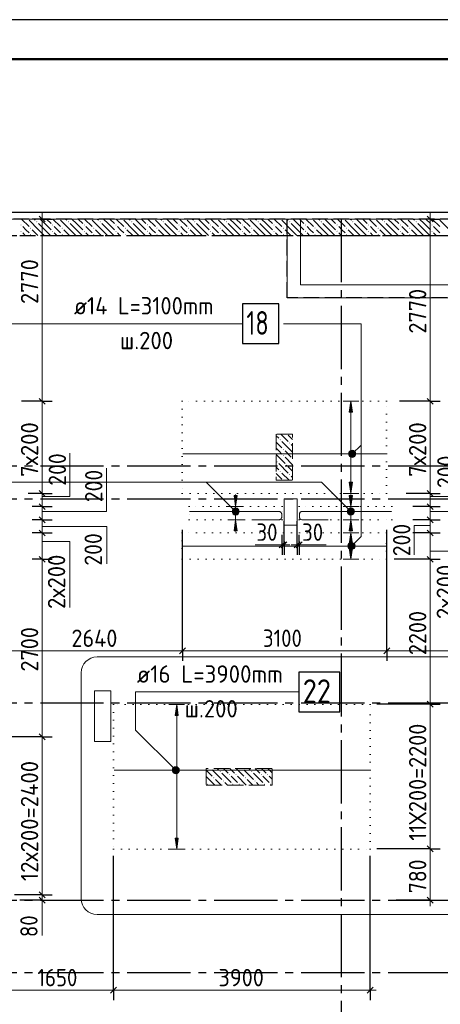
# Model space of a CAD drawing. Header units: millimetres. Extents: x 0 to 50400, y 0 to 35640.
# Tile 11 of 25: x 19631 to 26019, y 20681 to 35640. Entities that reach past the tile are written whole.
import ezdxf

# ---------------------------------------------------------------- set-up
doc = ezdxf.new("R2010")
doc.units = ezdxf.units.MM
for name, pattern in [('______2', [324, 240, -84]), ('______5', [1320, 960, -120, 120, -120]), ('______9', [120, 0, -120])]:
    doc.linetypes.add(name, pattern=pattern)
for name, color, linetype, lineweight in [('Standard', 7, 'Continuous', 25), ('ДОП Верх по Х', 7, 'Continuous', 25), ('ЖБ Перекрытие верхний уровень', 7, 'Continuous', 35), ('ЖБ Перекрытие средний уровень', 7, 'Continuous', 35), ('ЖБ Пилон', 7, 'Continuous', 35), ('ЖБ Стена верхний уровень', 7, 'Continuous', 35), ('Общий01', 7, 'Continuous', 13), ('Позиционная метка номер позиции', 7, 'Continuous', 13), ('Размерная линия_ общее', 7, 'Continuous', 13), ('Тени', 7, 'Continuous', 13)]:
    doc.layers.add(name, color=color, linetype=linetype, lineweight=lineweight)
doc.layers.add('Оси', color=7, linetype='______5', true_color=0x656565)
doc.styles.add('ISOCPEUR', font='txt')

msp = doc.modelspace()

# ---------------------------------------------------------------- hatches: boundary and pattern name
at = {"layer": 'ДОП Верх по Х', "linetype": 'Continuous', "lineweight": 13, "transparency": 33554687}
for points in [[(24685, 29676), (24661, 29844), (24637, 29676)], [(22934, 27876), (22910, 28044), (22886, 27876)], [(24685, 27876), (24661, 28044), (24637, 27876)], [(24685, 27676), (24661, 27844), (24637, 27676)], [(22039, 25069), (22015, 25237), (21991, 25069)]]:
    msp.add_hatch(color=7, dxfattribs=at).paths.add_polyline_path(points)
for points in [[(24685, 28612), (24661, 28444), (24637, 28612)], [(22934, 28412), (22910, 28244), (22886, 28412)], [(24685, 28412), (24661, 28244), (24637, 28412)], [(24685, 27612), (24661, 27444), (24637, 27612)], [(22039, 23205), (22015, 23037), (21991, 23205)]]:
    msp.add_hatch(color=7, dxfattribs=at).paths.add_polyline_path(points, flags=16)
at = {"layer": 'ЖБ Пилон', "linetype": 'Continuous', "lineweight": 18, "transparency": 33554687}
for points in [[(23580, 29257), (23588, 29265), (23595, 29257), (23588, 29250)], [(23724, 29209), (23732, 29217), (23739, 29209), (23732, 29201)], [(23628, 29113), (23636, 29121), (23643, 29113), (23636, 29105)], [(23628, 29017), (23636, 29025), (23643, 29017), (23636, 29010)], [(23532, 28921), (23540, 28929), (23547, 28921), (23540, 28913)], [(23676, 28873), (23684, 28881), (23691, 28873), (23684, 28865)], [(23772, 28969), (23775, 28973), (23775, 28966)], [(23580, 28777), (23588, 28785), (23595, 28777), (23588, 28770)], [(23724, 28729), (23732, 28737), (23739, 28729), (23732, 28721)], [(22536, 24262), (22532, 24257), (22527, 24262)], [(23016, 24262), (23012, 24257), (23007, 24262)], [(22572, 24121), (22580, 24129), (22587, 24121), (22580, 24113)], [(22668, 24217), (22676, 24225), (22683, 24217), (22676, 24210)], [(22812, 24169), (22820, 24177), (22827, 24169), (22820, 24161)], [(22908, 24169), (22916, 24177), (22923, 24169), (22916, 24161)], [(23052, 24121), (23060, 24129), (23067, 24121), (23060, 24113)], [(23148, 24217), (23156, 24225), (23163, 24217), (23156, 24210)], [(23292, 24169), (23300, 24177), (23307, 24169), (23300, 24161)], [(23388, 24169), (23396, 24177), (23403, 24169), (23396, 24161)], [(22476, 24025), (22484, 24033), (22491, 24025), (22484, 24017)], [(22716, 24073), (22724, 24081), (22731, 24073), (22724, 24065)], [(22860, 24025), (22868, 24033), (22875, 24025), (22868, 24017)], [(22956, 24025), (22964, 24033), (22971, 24025), (22964, 24017)], [(23196, 24073), (23204, 24081), (23211, 24073), (23204, 24065)], [(23340, 24025), (23348, 24033), (23355, 24025), (23348, 24017)], [(23436, 24025), (23444, 24033), (23451, 24025), (23444, 24017)]]:
    msp.add_hatch(color=7, dxfattribs=at).paths.add_polyline_path(points, flags=16)
at = {"layer": 'ЖБ Стена верхний уровень', "linetype": 'Continuous', "lineweight": 18, "transparency": 33554687}
for points in [[(19750, 32612), (19748, 32610), (19745, 32612)], [(20230, 32612), (20228, 32610), (20225, 32612)], [(20710, 32612), (20708, 32610), (20705, 32612)], [(21190, 32612), (21188, 32610), (21185, 32612)], [(21670, 32612), (21668, 32610), (21665, 32612)], [(22150, 32612), (22148, 32610), (22145, 32612)], [(22630, 32612), (22628, 32610), (22625, 32612)], [(23110, 32612), (23108, 32610), (23105, 32612)], [(23590, 32612), (23588, 32610), (23585, 32612)], [(24070, 32612), (24068, 32610), (24065, 32612)], [(24550, 32612), (24548, 32610), (24545, 32612)], [(25030, 32612), (25028, 32610), (25025, 32612)], [(25510, 32612), (25508, 32610), (25505, 32612)], [(25990, 32612), (25988, 32610), (25985, 32612)], [(19644, 32521), (19652, 32529), (19659, 32521), (19652, 32513)], [(19788, 32473), (19796, 32481), (19803, 32473), (19796, 32466)], [(19884, 32569), (19892, 32577), (19899, 32569), (19892, 32561)], [(20124, 32521), (20132, 32529), (20139, 32521), (20132, 32513)], [(20268, 32473), (20276, 32481), (20283, 32473), (20276, 32466)], [(20364, 32569), (20372, 32577), (20379, 32569), (20372, 32561)], [(20604, 32521), (20612, 32529), (20619, 32521), (20612, 32513)], [(20748, 32473), (20756, 32481), (20763, 32473), (20756, 32466)], [(20844, 32569), (20852, 32577), (20859, 32569), (20852, 32561)], [(21084, 32521), (21092, 32529), (21099, 32521), (21092, 32513)], [(21228, 32473), (21236, 32481), (21243, 32473), (21236, 32466)], [(21324, 32569), (21332, 32577), (21339, 32569), (21332, 32561)], [(21564, 32521), (21572, 32529), (21579, 32521), (21572, 32513)], [(21708, 32473), (21716, 32481), (21723, 32473), (21716, 32466)], [(21804, 32569), (21812, 32577), (21819, 32569), (21812, 32561)], [(22044, 32521), (22052, 32529), (22059, 32521), (22052, 32513)], [(22188, 32473), (22196, 32481), (22203, 32473), (22196, 32466)], [(22284, 32569), (22292, 32577), (22299, 32569), (22292, 32561)], [(22524, 32521), (22532, 32529), (22539, 32521), (22532, 32513)], [(22668, 32473), (22676, 32481), (22683, 32473), (22676, 32466)], [(22764, 32569), (22772, 32577), (22779, 32569), (22772, 32561)], [(23004, 32521), (23012, 32529), (23019, 32521), (23012, 32513)], [(23148, 32473), (23156, 32481), (23163, 32473), (23156, 32466)], [(23244, 32569), (23252, 32577), (23259, 32569), (23252, 32561)], [(23484, 32521), (23492, 32529), (23499, 32521), (23492, 32513)], [(23628, 32473), (23636, 32481), (23643, 32473), (23636, 32466)], [(23724, 32569), (23732, 32577), (23739, 32569), (23732, 32561)], [(23964, 32521), (23972, 32529), (23979, 32521), (23972, 32513)], [(24108, 32473), (24116, 32481), (24123, 32473), (24116, 32466)], [(24204, 32569), (24212, 32577), (24219, 32569), (24212, 32561)], [(24444, 32521), (24452, 32529), (24459, 32521), (24452, 32513)], [(24588, 32473), (24596, 32481), (24603, 32473), (24596, 32466)], [(24684, 32569), (24692, 32577), (24699, 32569), (24692, 32561)], [(24924, 32521), (24932, 32529), (24939, 32521), (24932, 32513)], [(25068, 32473), (25076, 32481), (25083, 32473), (25076, 32466)], [(25164, 32569), (25172, 32577), (25179, 32569), (25172, 32561)], [(25404, 32521), (25412, 32529), (25419, 32521), (25412, 32513)], [(25548, 32473), (25556, 32481), (25563, 32473), (25556, 32466)], [(25644, 32569), (25652, 32577), (25659, 32569), (25652, 32561)], [(25884, 32521), (25892, 32529), (25899, 32521), (25892, 32513)], [(19644, 32425), (19652, 32433), (19659, 32425), (19652, 32417)], [(19788, 32377), (19796, 32385), (19803, 32377), (19796, 32370)], [(20124, 32425), (20132, 32433), (20139, 32425), (20132, 32417)], [(20268, 32377), (20276, 32385), (20283, 32377), (20276, 32370)], [(20604, 32425), (20612, 32433), (20619, 32425), (20612, 32417)], [(20748, 32377), (20756, 32385), (20763, 32377), (20756, 32370)], [(21084, 32425), (21092, 32433), (21099, 32425), (21092, 32417)], [(21228, 32377), (21236, 32385), (21243, 32377), (21236, 32370)], [(21564, 32425), (21572, 32433), (21579, 32425), (21572, 32417)], [(21708, 32377), (21716, 32385), (21723, 32377), (21716, 32370)], [(22044, 32425), (22052, 32433), (22059, 32425), (22052, 32417)], [(22188, 32377), (22196, 32385), (22203, 32377), (22196, 32370)], [(22524, 32425), (22532, 32433), (22539, 32425), (22532, 32417)], [(22668, 32377), (22676, 32385), (22683, 32377), (22676, 32370)], [(23004, 32425), (23012, 32433), (23019, 32425), (23012, 32417)], [(23148, 32377), (23156, 32385), (23163, 32377), (23156, 32370)], [(23484, 32425), (23492, 32433), (23499, 32425), (23492, 32417)], [(23628, 32377), (23636, 32385), (23643, 32377), (23636, 32370)], [(23964, 32425), (23972, 32433), (23979, 32425), (23972, 32417)], [(24108, 32377), (24116, 32385), (24123, 32377), (24116, 32370)], [(24444, 32425), (24452, 32433), (24459, 32425), (24452, 32417)], [(24588, 32377), (24596, 32385), (24603, 32377), (24596, 32370)], [(24924, 32425), (24932, 32433), (24939, 32425), (24932, 32417)], [(25068, 32377), (25076, 32385), (25083, 32377), (25076, 32370)], [(25404, 32425), (25412, 32433), (25419, 32425), (25412, 32417)], [(25548, 32377), (25556, 32385), (25563, 32377), (25556, 32370)], [(25884, 32425), (25892, 32433), (25899, 32425), (25892, 32417)]]:
    msp.add_hatch(color=7, dxfattribs=at).paths.add_polyline_path(points, flags=16)
at = {"layer": 'Позиционная метка номер позиции', "linetype": 'Continuous', "lineweight": 13, "transparency": 33554687}
for points in [[(24628, 29058), (24718, 29006), (24642, 29082)], [(24628, 29030), (24694, 28992), (24628, 29058)], [(24628, 29058), (24694, 28992), (24718, 29006)], [(24666, 28992), (24628, 29030), (24642, 29006)], [(24628, 29030), (24666, 28992), (24694, 28992)], [(24642, 29082), (24732, 29030), (24666, 29096)], [(24642, 29082), (24718, 29006), (24732, 29030)], [(24666, 29096), (24732, 29030), (24732, 29058)], [(24666, 29096), (24732, 29058), (24694, 29096)], [(24694, 29096), (24732, 29058), (24718, 29082)], [(22872, 28129), (22924, 28219), (22858, 28153)], [(22858, 28153), (22924, 28219), (22897, 28219)], [(22858, 28153), (22897, 28219), (22858, 28181)], [(22858, 28181), (22897, 28219), (22872, 28205)], [(22872, 28129), (22948, 28205), (22924, 28219)], [(22897, 28115), (22948, 28205), (22872, 28129)], [(22897, 28115), (22962, 28181), (22948, 28205)], [(22924, 28115), (22962, 28181), (22897, 28115)], [(22924, 28115), (22962, 28153), (22962, 28181)], [(22962, 28153), (22924, 28115), (22948, 28129)], [(24622, 28129), (24674, 28219), (24609, 28153)], [(24609, 28153), (24674, 28219), (24647, 28219)], [(24609, 28153), (24647, 28219), (24609, 28181)], [(24609, 28181), (24647, 28219), (24622, 28205)], [(24622, 28129), (24699, 28205), (24674, 28219)], [(24647, 28115), (24699, 28205), (24622, 28129)], [(24647, 28115), (24713, 28181), (24699, 28205)], [(24674, 28115), (24713, 28181), (24647, 28115)], [(24674, 28115), (24713, 28153), (24713, 28181)], [(24713, 28153), (24674, 28115), (24699, 28129)], [(24618, 27658), (24708, 27606), (24632, 27682)], [(24632, 27682), (24722, 27630), (24656, 27696)], [(24632, 27682), (24708, 27606), (24722, 27630)], [(24656, 27696), (24722, 27630), (24722, 27658)], [(24656, 27696), (24722, 27658), (24684, 27696)], [(24684, 27696), (24722, 27658), (24708, 27682)], [(24618, 27630), (24684, 27592), (24618, 27658)], [(24618, 27658), (24684, 27592), (24708, 27606)], [(24656, 27592), (24618, 27630), (24632, 27606)], [(24618, 27630), (24656, 27592), (24684, 27592)], [(21963, 24199), (22015, 24289), (21949, 24224)], [(21949, 24224), (22015, 24289), (21987, 24289)], [(21949, 24224), (21987, 24289), (21949, 24251)], [(21949, 24251), (21987, 24289), (21963, 24276)], [(21963, 24199), (22039, 24276), (22015, 24289)], [(21987, 24185), (22039, 24276), (21963, 24199)], [(21987, 24185), (22053, 24251), (22039, 24276)], [(22015, 24185), (22053, 24251), (21987, 24185)], [(22015, 24185), (22053, 24224), (22053, 24251)], [(22053, 24224), (22015, 24185), (22039, 24199)]]:
    msp.add_hatch(color=7, dxfattribs=at).paths.add_polyline_path(points)

# ---------------------------------------------------------------- linework, layer by layer
at = {"layer": 'Standard', "color": 7, "linetype": 'Continuous', "lineweight": 25, "transparency": 33554687}
msp.add_lwpolyline([(0, 0), (50400, 0), (50400, 35640), (0, 35640), (0, 0)], close=True, dxfattribs=at)
at = {"layer": 'Standard', "color": 7, "linetype": 'Continuous', "lineweight": 50, "transparency": 33554687}
msp.add_lwpolyline([(2400, 35040), (49800, 35040), (49800, 600), (2400, 600), (2400, 35040)], close=True, dxfattribs=at)
at = {"layer": 'Standard', "color": 254, "linetype": 'Continuous', "lineweight": -3, "true_color": 0xc4c4ff, "transparency": 33554687}
msp.add_lwpolyline([(7965, 10212), (40368, 10212), (40368, 32712), (7965, 32712), (7965, 10212)], dxfattribs=at)
at = {"layer": 'ДОП Верх по Х', "color": 251, "linetype": 'Continuous', "lineweight": 13, "true_color": 0x494949, "transparency": 33554687}
for p, q in [((24661, 29844), (24541, 29844)), ((24661, 29844), (24637, 29676)), ((24685, 29676), (24661, 29844)), ((24661, 29844), (24781, 29844)), ((24661, 29844), (24661, 29844)), ((24637, 29676), (24685, 29676)), ((24661, 28612), (24661, 29676)), ((24661, 28444), (24637, 28612)), ((24637, 28612), (24685, 28612)), ((24685, 28612), (24661, 28444)), ((22910, 28412), (22910, 28424)), ((24661, 28444), (24541, 28444)), ((24661, 28444), (24781, 28444)), ((24661, 28444), (24661, 28444)), ((24661, 28412), (24661, 28424)), ((22910, 28244), (22886, 28412)), ((22886, 28412), (22934, 28412)), ((22934, 28412), (22910, 28244)), ((24661, 28244), (24637, 28412)), ((24637, 28412), (24685, 28412)), ((24685, 28412), (24661, 28244)), ((22910, 28244), (22790, 28244)), ((22910, 28244), (23030, 28244)), ((22910, 28044), (22910, 28244)), ((24661, 28244), (24541, 28244)), ((24661, 28244), (24781, 28244)), ((24661, 28044), (24661, 28244)), ((22910, 28044), (22790, 28044)), ((22910, 28044), (22886, 27876)), ((22934, 27876), (22910, 28044)), ((22910, 28044), (23030, 28044)), ((24661, 28044), (24541, 28044)), ((24661, 28044), (24637, 27876)), ((24685, 27876), (24661, 28044)), ((24661, 28044), (24781, 28044)), ((22886, 27876), (22934, 27876)), ((22910, 27876), (22910, 27864)), ((24661, 27844), (24541, 27844)), ((24637, 27876), (24685, 27876)), ((24661, 27844), (24637, 27676)), ((24661, 27876), (24661, 27864)), ((24685, 27676), (24661, 27844)), ((24661, 27844), (24781, 27844)), ((24661, 27844), (24661, 27844)), ((24637, 27676), (24685, 27676)), ((24661, 27612), (24661, 27676)), ((24661, 27444), (24637, 27612)), ((24637, 27612), (24685, 27612)), ((24685, 27612), (24661, 27444)), ((24661, 27444), (24541, 27444)), ((24661, 27444), (24781, 27444)), ((24661, 27444), (24661, 27444)), ((22015, 25237), (21895, 25237)), ((22015, 25237), (21991, 25069)), ((22039, 25069), (22015, 25237)), ((22015, 25237), (22135, 25237)), ((22015, 25237), (22015, 25237)), ((21991, 25069), (22039, 25069)), ((22015, 23205), (22015, 25069)), ((22015, 23037), (21991, 23205)), ((21991, 23205), (22039, 23205)), ((22039, 23205), (22015, 23037)), ((22015, 23037), (21895, 23037)), ((22015, 23037), (22135, 23037)), ((22015, 23037), (22015, 23037))]:
    msp.add_line(p, q, dxfattribs=at)
at = {"layer": 'ДОП Верх по Х', "color": 7, "linetype": 'Continuous', "lineweight": 18, "transparency": 33554687}
for p, q in [((25193, 29044), (22107, 29044)), ((25193, 27644), (22107, 27644)), ((24947, 24237), (21063, 24237))]:
    msp.add_line(p, q, dxfattribs=at)
at = {"layer": 'ДОП Верх по Х', "color": 7, "linetype": 'Continuous', "lineweight": 25, "transparency": 33554687}
for points in [[(23014, 30721), (23566, 30721), (23566, 31321), (23014, 31321), (23014, 30721)], [(23870, 25127), (24494, 25127), (24494, 25727), (23870, 25727), (23870, 25127)]]:
    msp.add_lwpolyline(points, dxfattribs=at)
at = {"layer": 'ДОП Верх по Х', "color": 7, "linetype": 'Continuous', "lineweight": 18, "transparency": 33554687}
for points in [[(23172, 28044), (23575, 28044), (23582, 28045), (23588, 28047), (23594, 28050), (23599, 28054), (23603, 28059), (23607, 28065), (23609, 28072), (23610, 28078), (23610, 28132), (23609, 28139), (23607, 28145), (23603, 28151), (23599, 28156), (23594, 28160), (23588, 28164), (23582, 28166), (23575, 28167), (22211, 28167)], [(24318, 28044), (23915, 28044), (23908, 28045), (23902, 28047), (23896, 28050), (23891, 28054), (23887, 28059), (23883, 28065), (23881, 28072), (23880, 28078), (23880, 28132), (23881, 28139), (23883, 28145), (23887, 28151), (23891, 28156), (23896, 28160), (23902, 28164), (23908, 28166), (23915, 28167), (25279, 28167)]]:
    msp.add_lwpolyline(points, dxfattribs=at)
at = {"layer": 'ЖБ Перекрытие верхний уровень', "color": 7, "linetype": 'Continuous', "lineweight": 18, "transparency": 33554687}
for p, q in [((23895, 32612), (9015, 32612)), ((23895, 31612), (23895, 32612)), ((26895, 31612), (23895, 31612)), ((23645, 28362), (23645, 27962)), ((23845, 28362), (23645, 28362)), ((23845, 27962), (23845, 28362)), ((23645, 27962), (23845, 27962)), ((20765, 25443), (20765, 24673)), ((21015, 25443), (20765, 25443)), ((21015, 24673), (21015, 25443)), ((20765, 24673), (21015, 24673))]:
    msp.add_line(p, q, dxfattribs=at)
at = {"layer": 'ЖБ Перекрытие средний уровень', "color": 7, "linetype": 'Continuous', "lineweight": 18, "transparency": 33554687}
for p, q in [((23695, 32612), (23695, 31412)), ((27095, 32612), (23695, 32612)), ((23895, 32612), (26895, 32612)), ((23695, 31412), (27095, 31412))]:
    msp.add_line(p, q, dxfattribs=at)
at = {"layer": 'ЖБ Перекрытие средний уровень', "color": 253, "linetype": '______2', "lineweight": -3, "true_color": 0xababab, "transparency": 33554687}
for p, q in [((23695, 31412), (23695, 32612)), ((27095, 31412), (23695, 31412))]:
    msp.add_line(p, q, dxfattribs=at)
at = {"layer": 'ЖБ Пилон', "color": 253, "linetype": '______2', "lineweight": 13, "true_color": 0xa0a0a0, "transparency": 33554687}
for p, q in [((23775, 29342), (23525, 29342)), ((23525, 29342), (23525, 28642)), ((23775, 28642), (23775, 29342)), ((23525, 28642), (23775, 28642)), ((23465, 24262), (22465, 24262)), ((22465, 24262), (22465, 24012)), ((23465, 24012), (23465, 24262)), ((22465, 24012), (23465, 24012))]:
    msp.add_line(p, q, dxfattribs=at)
at = {"layer": 'ЖБ Пилон', "color": 9, "linetype": 'Continuous', "lineweight": 18, "true_color": 0xc7c7c7, "transparency": 33554687}
for p, q in [((23525, 29320), (23564, 29281)), ((23598, 29342), (23708, 29233)), ((23775, 29262), (23708, 29329)), ((23525, 29224), (23612, 29137)), ((23756, 29089), (23612, 29233)), ((23756, 29185), (23775, 29166)), ((23564, 29089), (23525, 29128)), ((23525, 29032), (23660, 28897)), ((23612, 29041), (23564, 29089)), ((23660, 29089), (23756, 28993)), ((23756, 29089), (23775, 29070)), ((23564, 28897), (23708, 28753)), ((23660, 28993), (23775, 28878)), ((23525, 28840), (23564, 28801)), ((23525, 28744), (23612, 28657)), ((23722, 28642), (23612, 28753)), ((23775, 28782), (23708, 28849)), ((23530, 28642), (23525, 28648)), ((23756, 28705), (23775, 28686)), ((22465, 24236), (22556, 24145)), ((22556, 24241), (22700, 24097)), ((22652, 24241), (22630, 24262)), ((22726, 24262), (22796, 24193)), ((22823, 24262), (22892, 24193)), ((22919, 24262), (23036, 24145)), ((23036, 24241), (23180, 24097)), ((23132, 24241), (23110, 24262)), ((23206, 24262), (23276, 24193)), ((23303, 24262), (23372, 24193)), ((23399, 24262), (23465, 24196)), ((22465, 24140), (22592, 24012)), ((22604, 24097), (22689, 24012)), ((22700, 24193), (22844, 24049)), ((22892, 24097), (22844, 24145)), ((22940, 24049), (22892, 24097)), ((22940, 24145), (23072, 24012)), ((23084, 24097), (23169, 24012)), ((23180, 24193), (23324, 24049)), ((23372, 24097), (23324, 24145)), ((23420, 24049), (23372, 24097)), ((23420, 24145), (23465, 24100)), ((22785, 24012), (22748, 24049)), ((23265, 24012), (23228, 24049))]:
    msp.add_line(p, q, dxfattribs=at)
at = {"layer": 'ЖБ Стена верхний уровень', "color": 251, "linetype": '______2', "lineweight": -3, "true_color": 0x656565, "transparency": 33554687}
for p, q in [((27553, 32612), (9015, 32612)), ((9265, 32362), (27553, 32362))]:
    msp.add_line(p, q, dxfattribs=at)
at = {"layer": 'ЖБ Стена верхний уровень', "color": 9, "linetype": 'Continuous', "lineweight": 18, "true_color": 0xc7c7c7, "transparency": 33554687}
for p, q in [((19656, 32612), (19772, 32497)), ((19848, 32612), (19868, 32593)), ((20012, 32545), (19944, 32612)), ((20040, 32612), (20108, 32545)), ((20136, 32612), (20252, 32497)), ((20328, 32612), (20348, 32593)), ((20492, 32545), (20424, 32612)), ((20520, 32612), (20588, 32545)), ((20616, 32612), (20732, 32497)), ((20808, 32612), (20828, 32593)), ((20972, 32545), (20904, 32612)), ((21000, 32612), (21068, 32545)), ((21096, 32612), (21212, 32497)), ((21288, 32612), (21308, 32593)), ((21452, 32545), (21384, 32612)), ((21480, 32612), (21548, 32545)), ((21576, 32612), (21692, 32497)), ((21768, 32612), (21788, 32593)), ((21932, 32545), (21864, 32612)), ((21960, 32612), (22028, 32545)), ((22056, 32612), (22172, 32497)), ((22248, 32612), (22268, 32593)), ((22412, 32545), (22344, 32612)), ((22440, 32612), (22508, 32545)), ((22536, 32612), (22652, 32497)), ((22728, 32612), (22748, 32593)), ((22892, 32545), (22824, 32612)), ((22920, 32612), (22988, 32545)), ((23016, 32612), (23132, 32497)), ((23208, 32612), (23228, 32593)), ((23372, 32545), (23304, 32612)), ((23400, 32612), (23468, 32545)), ((23496, 32612), (23612, 32497)), ((23688, 32612), (23708, 32593)), ((23852, 32545), (23784, 32612)), ((23880, 32612), (23948, 32545)), ((23976, 32612), (24092, 32497)), ((24168, 32612), (24188, 32593)), ((24332, 32545), (24264, 32612)), ((24360, 32612), (24428, 32545)), ((24456, 32612), (24572, 32497)), ((24648, 32612), (24668, 32593)), ((24812, 32545), (24744, 32612)), ((24840, 32612), (24908, 32545)), ((24936, 32612), (25052, 32497)), ((25128, 32612), (25148, 32593)), ((25292, 32545), (25224, 32612)), ((25320, 32612), (25388, 32545)), ((25416, 32612), (25532, 32497)), ((25608, 32612), (25628, 32593)), ((25772, 32545), (25704, 32612)), ((25800, 32612), (25868, 32545)), ((25896, 32612), (26012, 32497)), ((19724, 32449), (19676, 32497)), ((19916, 32449), (19772, 32593)), ((19916, 32545), (20012, 32449)), ((20012, 32545), (20108, 32449)), ((20204, 32449), (20156, 32497)), ((20396, 32449), (20252, 32593)), ((20396, 32545), (20492, 32449)), ((20492, 32545), (20588, 32449)), ((20684, 32449), (20636, 32497)), ((20876, 32449), (20732, 32593)), ((20876, 32545), (20972, 32449)), ((20972, 32545), (21068, 32449)), ((21164, 32449), (21116, 32497)), ((21356, 32449), (21212, 32593)), ((21356, 32545), (21452, 32449)), ((21452, 32545), (21548, 32449)), ((21644, 32449), (21596, 32497)), ((21836, 32449), (21692, 32593)), ((21836, 32545), (21932, 32449)), ((21932, 32545), (22028, 32449)), ((22124, 32449), (22076, 32497)), ((22316, 32449), (22172, 32593)), ((22316, 32545), (22412, 32449)), ((22412, 32545), (22508, 32449)), ((22604, 32449), (22556, 32497)), ((22796, 32449), (22652, 32593)), ((22796, 32545), (22892, 32449)), ((22892, 32545), (22988, 32449)), ((23084, 32449), (23036, 32497)), ((23276, 32449), (23132, 32593)), ((23276, 32545), (23372, 32449)), ((23372, 32545), (23468, 32449)), ((23564, 32449), (23516, 32497)), ((23756, 32449), (23612, 32593)), ((23756, 32545), (23852, 32449)), ((23852, 32545), (23948, 32449)), ((24044, 32449), (23996, 32497)), ((24236, 32449), (24092, 32593)), ((24236, 32545), (24332, 32449)), ((24332, 32545), (24428, 32449)), ((24524, 32449), (24476, 32497)), ((24716, 32449), (24572, 32593)), ((24716, 32545), (24812, 32449)), ((24812, 32545), (24908, 32449)), ((25004, 32449), (24956, 32497)), ((25196, 32449), (25052, 32593)), ((25196, 32545), (25292, 32449)), ((25292, 32545), (25388, 32449)), ((25484, 32449), (25436, 32497)), ((25676, 32449), (25532, 32593)), ((25676, 32545), (25772, 32449)), ((25772, 32545), (25868, 32449)), ((25964, 32449), (25916, 32497)), ((26156, 32449), (26012, 32593)), ((19676, 32401), (19714, 32362)), ((19772, 32401), (19724, 32449)), ((19820, 32449), (19907, 32362)), ((19916, 32449), (20002, 32362)), ((20012, 32449), (20098, 32362)), ((20156, 32401), (20194, 32362)), ((20252, 32401), (20204, 32449)), ((20300, 32449), (20387, 32362)), ((20396, 32449), (20482, 32362)), ((20492, 32449), (20578, 32362)), ((20636, 32401), (20674, 32362)), ((20732, 32401), (20684, 32449)), ((20780, 32449), (20867, 32362)), ((20876, 32449), (20962, 32362)), ((20972, 32449), (21058, 32362)), ((21116, 32401), (21154, 32362)), ((21212, 32401), (21164, 32449)), ((21260, 32449), (21347, 32362)), ((21356, 32449), (21442, 32362)), ((21452, 32449), (21538, 32362)), ((21596, 32401), (21634, 32362)), ((21692, 32401), (21644, 32449)), ((21740, 32449), (21827, 32362)), ((21836, 32449), (21922, 32362)), ((21932, 32449), (22018, 32362)), ((22076, 32401), (22114, 32362)), ((22172, 32401), (22124, 32449)), ((22220, 32449), (22307, 32362)), ((22316, 32449), (22402, 32362)), ((22412, 32449), (22498, 32362)), ((22556, 32401), (22594, 32362)), ((22652, 32401), (22604, 32449)), ((22700, 32449), (22787, 32362)), ((22796, 32449), (22882, 32362)), ((22892, 32449), (22978, 32362)), ((23036, 32401), (23074, 32362)), ((23132, 32401), (23084, 32449)), ((23180, 32449), (23267, 32362)), ((23276, 32449), (23362, 32362)), ((23372, 32449), (23458, 32362)), ((23516, 32401), (23554, 32362)), ((23612, 32401), (23564, 32449)), ((23660, 32449), (23747, 32362)), ((23756, 32449), (23842, 32362)), ((23852, 32449), (23938, 32362)), ((23996, 32401), (24034, 32362)), ((24092, 32401), (24044, 32449)), ((24140, 32449), (24227, 32362)), ((24236, 32449), (24322, 32362)), ((24332, 32449), (24418, 32362)), ((24476, 32401), (24514, 32362)), ((24572, 32401), (24524, 32449)), ((24620, 32449), (24707, 32362)), ((24716, 32449), (24802, 32362)), ((24812, 32449), (24898, 32362)), ((24956, 32401), (24994, 32362)), ((25052, 32401), (25004, 32449)), ((25100, 32449), (25187, 32362)), ((25196, 32449), (25282, 32362)), ((25292, 32449), (25378, 32362)), ((25436, 32401), (25474, 32362)), ((25532, 32401), (25484, 32449)), ((25580, 32449), (25667, 32362)), ((25676, 32449), (25762, 32362)), ((25772, 32449), (25858, 32362)), ((25916, 32401), (25954, 32362)), ((26012, 32401), (25964, 32449))]:
    msp.add_line(p, q, dxfattribs=at)
at = {"layer": 'Общий01', "color": 7, "linetype": 'Continuous', "lineweight": 13, "transparency": 33554687}
for p, q in [((23615, 27662), (23205, 27662)), ((23875, 27662), (24285, 27662)), ((19972, 22267), (19972, 21727))]:
    msp.add_line(p, q, dxfattribs=at)
at = {"layer": 'Общий01', "color": 240, "linetype": 'Continuous', "lineweight": 18, "transparency": 33554687}
for p, q in [((20806, 25958), (26190, 25958)), ((20566, 22286), (20566, 25718)), ((26190, 22046), (20806, 22046))]:
    msp.add_line(p, q, dxfattribs=at)
at = {"layer": 'Общий01', "color": 7, "linetype": 'Continuous', "lineweight": 13, "transparency": 33554687}
for points in [[(19972, 28396), (20392, 28396), (20392, 29056)], [(25866, 28396), (26286, 28396), (26286, 29056)], [(19972, 28168), (20949, 28168), (20949, 28828)], [(25866, 28168), (26662, 28168), (26662, 28828)], [(19972, 27942), (20953, 27942), (20953, 27372)], [(25866, 27956), (25620, 27956), (25620, 27512)], [(19972, 27711), (20392, 27711), (20392, 26712)], [(25866, 27566), (26286, 27566), (26286, 26567)]]:
    msp.add_lwpolyline(points, dxfattribs=at)
at = {"layer": 'Общий01', "color": 240, "linetype": 'Continuous', "lineweight": 18, "transparency": 33554687}
for centre, start, end in [((20806, 25718), 90, 180), ((20806, 22286), 180, 270)]:
    msp.add_arc(centre, 240, start, end, dxfattribs=at)
at = {"layer": 'Оси', "color": 8, "linetype": '______5', "lineweight": -3, "transparency": 33554687}
for p, q in [((24515, 32612), (24515, 8317)), ((8065, 32362), (42963, 32362)), ((8065, 28862), (42963, 28862)), ((8065, 28362), (42963, 28362)), ((8065, 25262), (42963, 25262)), ((8065, 22262), (42963, 22262)), ((8065, 21162), (42963, 21162))]:
    msp.add_line(p, q, dxfattribs=at)
at = {"layer": 'Позиционная метка номер позиции', "color": 7, "linetype": 'Continuous', "lineweight": 13, "transparency": 33554687}
for p, q in [((24642, 29082), (24642, 29082)), ((24718, 29082), (24718, 29082)), ((24642, 29006), (24642, 29006)), ((24718, 29006), (24718, 29006)), ((22910, 28167), (22465, 28612)), ((22872, 28205), (22872, 28205)), ((22872, 28129), (22872, 28129)), ((22948, 28205), (22948, 28205)), ((22948, 28129), (22948, 28129)), ((24622, 28205), (24622, 28205)), ((24622, 28129), (24622, 28129)), ((24699, 28205), (24699, 28205)), ((24699, 28129), (24699, 28129)), ((24632, 27682), (24632, 27682)), ((24708, 27682), (24708, 27682)), ((24632, 27606), (24632, 27606)), ((24708, 27606), (24708, 27606)), ((21963, 24276), (21963, 24276)), ((22039, 24276), (22039, 24276)), ((21963, 24199), (21963, 24199)), ((22039, 24199), (22039, 24199))]:
    msp.add_line(p, q, dxfattribs=at)
for points in [[(18916, 29044), (19184, 29313), (19184, 31021), (23014, 31021)], [(24680, 29044), (24815, 29178), (24815, 31021), (23638, 31021)], [(24670, 27644), (24815, 27788), (24815, 29178)], [(24661, 28167), (24215, 28612), (19234, 28612)], [(22001, 24237), (21390, 24848), (21390, 25427), (23870, 25427)]]:
    msp.add_lwpolyline(points, dxfattribs=at)
for centre in [(24680, 29044), (22910, 28167), (24661, 28167), (24670, 27644), (22001, 24237)]:
    msp.add_circle(centre, 54, dxfattribs=at)
at = {"layer": 'Размерная линия_ общее', "color": 7, "linetype": 'Continuous', "lineweight": -3, "transparency": 33554687}
for p, q in [((19972, 32612), (19822, 32612)), ((19972, 32612), (20122, 32612)), ((19972, 32612), (19972, 32612)), ((25866, 32612), (25716, 32612)), ((25866, 32612), (26016, 32612)), ((25866, 32612), (25866, 32612)), ((19972, 29842), (19822, 29842)), ((19972, 29842), (20122, 29842)), ((25866, 29842), (25716, 29842)), ((25866, 29842), (26016, 29842)), ((19972, 28442), (19822, 28442)), ((19972, 28442), (20122, 28442)), ((25866, 28442), (25716, 28442)), ((25866, 28442), (26016, 28442)), ((19972, 28242), (19822, 28242)), ((19972, 28242), (20122, 28242)), ((25866, 28242), (25716, 28242)), ((25866, 28242), (26016, 28242)), ((19972, 28042), (19822, 28042)), ((19972, 28042), (20122, 28042)), ((19972, 28042), (19972, 28042)), ((23845, 27662), (23845, 28020)), ((25866, 28042), (25716, 28042)), ((25866, 28042), (26016, 28042)), ((19972, 27842), (19822, 27842)), ((19972, 27842), (20122, 27842)), ((19972, 27842), (19972, 27842)), ((25866, 27842), (25716, 27842)), ((25866, 27842), (26016, 27842)), ((23615, 27662), (23615, 27812)), ((23645, 27662), (23645, 27812)), ((23845, 27662), (23845, 27812)), ((23875, 27662), (23875, 27812)), ((23615, 27662), (23615, 27512)), ((23615, 27662), (23615, 27662)), ((23645, 27662), (23645, 27512)), ((23845, 27662), (23845, 27512)), ((23875, 27662), (23875, 27512)), ((23875, 27662), (23875, 27662)), ((19972, 27442), (19822, 27442)), ((19972, 27442), (20122, 27442)), ((19972, 27442), (19972, 27442)), ((25866, 27442), (25716, 27442)), ((25866, 27442), (26016, 27442)), ((22105, 26051), (22105, 26201)), ((25205, 26051), (25205, 26201)), ((22105, 26051), (22105, 25901)), ((25205, 26051), (25205, 25901)), ((25866, 25242), (25716, 25242)), ((25866, 25242), (26016, 25242)), ((19972, 24743), (19822, 24743)), ((19972, 24743), (20122, 24743)), ((25866, 23042), (25716, 23042)), ((25866, 23042), (26016, 23042)), ((24955, 20895), (24955, 22937)), ((19972, 22343), (19822, 22343)), ((19972, 22343), (20122, 22343)), ((19972, 22262), (19822, 22262)), ((19972, 22262), (20122, 22262)), ((25866, 22262), (25346, 22262)), ((25866, 22262), (25716, 22262)), ((25866, 22262), (26016, 22262)), ((21055, 20895), (21055, 21045)), ((24955, 20895), (24955, 21045)), ((21055, 20895), (21055, 20745)), ((24955, 20895), (24955, 20745))]:
    msp.add_line(p, q, dxfattribs=at)
at = {"layer": 'Размерная линия_ общее', "color": 7, "linetype": 'Continuous', "lineweight": 25, "transparency": 33554687}
for p, q in [((20017, 32567), (19927, 32657)), ((25911, 32567), (25821, 32657)), ((20017, 29797), (19927, 29887)), ((25911, 29797), (25821, 29887)), ((20017, 28397), (19927, 28487)), ((25911, 28397), (25821, 28487)), ((20017, 28197), (19927, 28287)), ((25911, 28197), (25821, 28287)), ((20017, 27997), (19927, 28087)), ((25911, 27997), (25821, 28087)), ((20017, 27797), (19927, 27887)), ((25911, 27797), (25821, 27887)), ((23660, 27707), (23570, 27617)), ((23690, 27707), (23600, 27617)), ((23800, 27617), (23890, 27707)), ((23830, 27617), (23920, 27707)), ((20017, 27397), (19927, 27487)), ((25911, 27397), (25821, 27487)), ((22060, 26006), (22150, 26096)), ((25160, 26006), (25250, 26096)), ((25911, 25197), (25821, 25287)), ((20017, 24698), (19927, 24788)), ((25911, 22997), (25821, 23087)), ((20017, 22298), (19927, 22388)), ((20017, 22217), (19927, 22307)), ((25911, 22217), (25821, 22307)), ((21010, 20850), (21100, 20940)), ((24910, 20850), (25000, 20940))]:
    msp.add_line(p, q, dxfattribs=at)
at = {"layer": 'Размерная линия_ общее', "color": 7, "linetype": 'Continuous', "lineweight": 13, "transparency": 33554687}
for p, q in [((19972, 32612), (19972, 32702)), ((19972, 29842), (19972, 32612)), ((25866, 32612), (25866, 32702)), ((25866, 29842), (25866, 32612)), ((19972, 28442), (19972, 29842)), ((25866, 28442), (25866, 29842)), ((19972, 28242), (19972, 28442)), ((25866, 28242), (25866, 28442)), ((19972, 28042), (19972, 28242)), ((25866, 28042), (25866, 28242)), ((19972, 27842), (19972, 28042)), ((25866, 27842), (25866, 28042)), ((19972, 27442), (19972, 27842)), ((25866, 27442), (25866, 27842)), ((23615, 27662), (23525, 27662)), ((23645, 27662), (23615, 27662)), ((23645, 27662), (23735, 27662)), ((23845, 27662), (23755, 27662)), ((23845, 27662), (23875, 27662)), ((23875, 27662), (23965, 27662)), ((19972, 24743), (19972, 27442)), ((25866, 25242), (25866, 27442)), ((19465, 26051), (22105, 26051)), ((22105, 26051), (25205, 26051)), ((25205, 26051), (30215, 26051)), ((25866, 23042), (25866, 25242)), ((19972, 22262), (19972, 22343)), ((19972, 22262), (19972, 22172)), ((25866, 22262), (25866, 22172)), ((19405, 20895), (21055, 20895)), ((21055, 20895), (24955, 20895)), ((24955, 20895), (25045, 20895))]:
    msp.add_line(p, q, dxfattribs=at)
at = {"layer": 'Размерная линия_ общее', "color": 7, "linetype": 'Continuous', "lineweight": -3, "transparency": 33554687}
for points in [[(19972, 29842), (19951, 29842), (19951, 29842), (19660, 29842)], [(25866, 29842), (25845, 29842), (25845, 29842), (25400, 29842)], [(19972, 28442), (19952, 28442), (19952, 28442), (19949, 28442), (19949, 28442), (19760, 28442)], [(25866, 28442), (25845, 28442), (25845, 28442), (25845, 28442), (25845, 28442), (25500, 28442)], [(19972, 28242), (19951, 28242), (19951, 28242), (19949, 28242), (19949, 28242), (19860, 28242)], [(25866, 28242), (25845, 28242), (25845, 28242), (25845, 28242), (25845, 28242), (25600, 28242)], [(23645, 27662), (23645, 27803), (23645, 27803), (23645, 28020)], [(25866, 28042), (25845, 28042), (25845, 28042), (25845, 28042), (25845, 28042), (25603, 28042)], [(22105, 26051), (22105, 26071), (22105, 26071), (22105, 26071), (22105, 26071), (22105, 27892)], [(25205, 26051), (25205, 26071), (25205, 26071), (25205, 27892)], [(25866, 27842), (25845, 27842), (25845, 27842), (25845, 27842), (25845, 27842), (25603, 27842)], [(25866, 27442), (25845, 27442), (25845, 27442), (25845, 27442), (25845, 27442), (25603, 27442), (25603, 27442), (25320, 27442)], [(25866, 25242), (25845, 25242), (25845, 25242), (25845, 25242), (25845, 25242), (25845, 25242), (25845, 25242), (25708, 25242), (25708, 25242), (25055, 25242)], [(19972, 24743), (19950, 24743), (19950, 24743), (19947, 24743), (19947, 24743), (19946, 24743), (19946, 24743), (19500, 24743)], [(25866, 23042), (25845, 23042), (25845, 23042), (25845, 23042), (25845, 23042), (25845, 23042), (25845, 23042), (25845, 23042), (25845, 23042), (25812, 23042), (25812, 23042), (25055, 23042)], [(21055, 20895), (21055, 20916), (21055, 20916), (21055, 22937)], [(19972, 22343), (19950, 22343), (19950, 22343), (19944, 22343), (19944, 22343), (19943, 22343), (19943, 22343), (19943, 22343), (19943, 22343), (19550, 22343)], [(19972, 22262), (19949, 22262), (19949, 22262), (19944, 22262), (19944, 22262), (19943, 22262), (19943, 22262), (19943, 22262), (19943, 22262), (19634, 22262)]]:
    msp.add_lwpolyline(points, dxfattribs=at)
at = {"layer": 'Размерная линия_ общее', "color": 7, "linetype": 'Continuous', "lineweight": 13, "transparency": 33554687}
for points in [[(19972, 22343), (19972, 22465), (19972, 22465), (19972, 24743)], [(25866, 22262), (25866, 22580), (25866, 22580), (25866, 22699), (25866, 22699), (25866, 22907), (25866, 22907), (25866, 23042)]]:
    msp.add_lwpolyline(points, dxfattribs=at)
at = {"layer": 'Тени', "color": 7, "linetype": '______9', "lineweight": 13, "transparency": 33554687}
for p, q in [((22100, 29844), (22100, 28444)), ((25200, 29844), (22100, 29844)), ((25200, 28444), (25200, 29844)), ((22100, 28444), (25200, 28444)), ((22205, 28244), (22205, 28044)), ((23616, 28244), (22205, 28244)), ((23616, 28044), (23616, 28244)), ((23874, 28244), (23874, 28044)), ((25285, 28244), (23874, 28244)), ((25285, 28044), (25285, 28244)), ((22205, 28044), (23616, 28044)), ((23874, 28044), (25285, 28044)), ((22100, 27844), (22100, 27444)), ((25200, 27844), (22100, 27844)), ((25200, 27444), (25200, 27844)), ((22100, 27444), (25200, 27444)), ((21055, 25237), (21055, 23037)), ((24955, 25237), (21055, 25237)), ((24955, 23037), (24955, 25237)), ((21055, 23037), (24955, 23037))]:
    msp.add_line(p, q, dxfattribs=at)

# ---------------------------------------------------------------- texts
at = {"layer": 'ДОП Верх по Х', "color": 7, "linetype": 'Continuous', "lineweight": 13, "transparency": 33554687, "attachment_point": 7, "style": 'ISOCPEUR'}
for s, insert, char_height, width in [('\\W0.94;ø14 L=3100mm ', (20455, 31162), 264, 2551.79), ('\\W0.75;18', (23074, 30853), 360, 566.74), ('\\W0.95;ш.200 ', (21154, 30634), 264, 1154.56), ('\\W0.96;ø16 L=3900mm ', (21410, 25567), 264, 2580.62), ('\\W0.87;22', (23930, 25259), 360, 660.97), ('\\W0.95;ш.200 ', (22136, 25039), 264, 1154.56)]:
    msp.add_mtext(s, dxfattribs=dict(at, insert=insert, char_height=char_height, width=width))
at = {"layer": 'Размерная линия_ общее', "color": 7, "linetype": 'Continuous', "lineweight": 25, "transparency": 33554687, "char_height": 264, "attachment_point": 7, "rotation": 90, "style": 'ISOCPEUR'}
for s, insert, width in [('\\W0.93;2770', (19912, 31321), 861.7), ('\\W0.93;2770', (25806, 30871), 861.71), ('\\W0.95;7х200', (19912, 28694), 1048.04), ('\\W0.95;7х200', (25806, 28694), 1048.04), ('\\W0.91;200', (20334, 28559), 674.38), ('\\W0.91;200', (26235, 28524), 674.39), ('\\W0.91;200', (20887, 28309), 674.39), ('\\W0.91;200', (25564, 27488), 674.39), ('\\W0.91;200', (20879, 27345), 674.38), ('\\W0.95;2х200', (20322, 26687), 1048.04), ('\\W0.95;2х200', (26227, 26534), 1048.04), ('\\W0.93;2200', (25806, 25986), 861.71), ('\\W0.93;2700', (19912, 25736), 861.71), ('\\W0.93;11Х200=2200', (25806, 23166), 2100.92), ('\\W0.95;12х200=2400', (19912, 22553), 2130.29), ('\\W0.91;780', (25806, 22368), 674.39), ('\\W0.87;80', (19903, 21702), 484.72)]:
    msp.add_mtext(s, dxfattribs=dict(at, insert=insert, width=width))
at = {"layer": 'Размерная линия_ общее', "color": 7, "linetype": 'Continuous', "lineweight": 25, "transparency": 33554687, "char_height": 264, "attachment_point": 7, "style": 'ISOCPEUR'}
for s, insert, width in [('\\W0.87;30', (23227, 27722), 484.71), ('\\W0.87;30', (23920, 27722), 484.71), ('\\W0.93;2640', (20416, 26111), 888.46), ('\\W0.87;3100', (23325, 26111), 800.28), ('\\W0.87;1650', (19900, 20955), 800.3), ('\\W0.93;3900', (22649, 20955), 861.71)]:
    msp.add_mtext(s, dxfattribs=dict(at, insert=insert, width=width))

doc.saveas('drawing.dxf')
